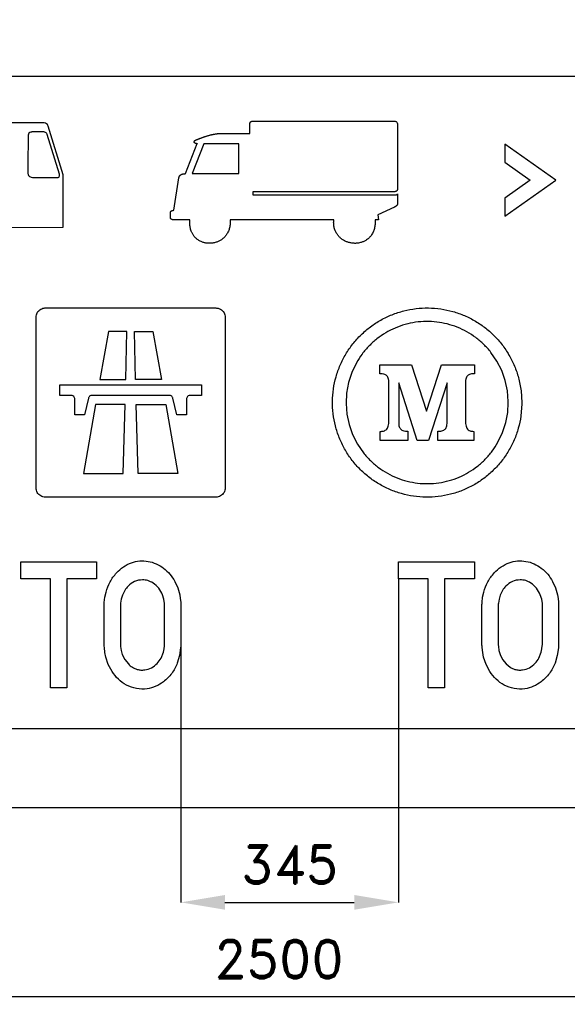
# Model space of a CAD drawing. Header units: millimetres. Extents: x -411 to 11679, y -762 to 3466.
# Tile 15 of 19: x 9839 to 10707, y -312 to 1250. Entities that reach past the tile are written whole.
import ezdxf

# ---------------------------------------------------------------- set-up
doc = ezdxf.new("R2010")
doc.units = ezdxf.units.MM
doc.header["$LTSCALE"] = 5
doc.layers.add('Kóty', color=2, linetype='Continuous')
doc.layers.add('Značka', color=7, linetype='Continuous')
doc.styles.get("Standard").update_dxf_attribs({"font": 'romand.shx', "height": 60})
doc.dimstyles.get("Standard").update_dxf_attribs({"dimtxt": 60, "dimasz": 70, "dimexe": 0.18, "dimexo": 0.0625, "dimgap": 30, "dimtad": 1, "dimdec": 0, "dimzin": 0, "dimdsep": 46, "dimtxsty": 'Standard', "dimcen": 0.09, "dimadec": 0, "dimazin": 0, "dimtfac": 1, "dimtdec": 0, "dimtofl": 0, "dimtmove": 0, "dimatfit": 3, "dimfxl": 1, "dimtolj": 1, "dimtzin": 0, "dimarcsym": 0})

# ---------------------------------------------------------------- blocks, each defined once
blk = doc.blocks.new('*D18')
at = {"layer": 'Defpoints', "color": 0, "transparency": 16777216}
for p in [(10439.5, 363), (10094.5, 290.4), (10439.5, -150)]:
    blk.add_point(p, dxfattribs=at)
at = {"layer": 'Kóty', "color": 0, "lineweight": -2, "transparency": 16777216}
for p, q in [((10439.5, 363), (10439.5, -150.2)), ((10094.5, 290.3), (10094.5, -150.2)), ((10164.5, -150), (10369.5, -150))]:
    blk.add_line(p, q, dxfattribs=at)
at = {"layer": 'Kóty', "color": 0, "transparency": 16777216}
for points in [[(10164.5, -138.3), (10164.5, -161.7), (10094.5, -150)], [(10369.5, -138.3), (10369.5, -161.7), (10439.5, -150)]]:
    blk.add_solid(points, dxfattribs=at)
at = {"layer": 'Kóty', "color": 0, "transparency": 16777216, "insert": (10267, -90), "char_height": 60, "attachment_point": 5}
blk.add_mtext('\\A1;345', dxfattribs=at)
blk = doc.blocks.new('*D19')
at = {"layer": 'Defpoints', "color": 0, "transparency": 16777216}
for p in [(9000, 0), (11500, 0), (9000, -300)]:
    blk.add_point(p, dxfattribs=at)
at = {"layer": 'Kóty', "color": 0, "lineweight": -2, "transparency": 16777216}
for p, q in [((9000, -0.1), (9000, -300.2)), ((11500, -0.1), (11500, -300.2)), ((11430, -300), (9070, -300))]:
    blk.add_line(p, q, dxfattribs=at)
at = {"layer": 'Kóty', "color": 0, "transparency": 16777216}
for points in [[(9070, -288.3), (9070, -311.7), (9000, -300)], [(11430, -288.3), (11430, -311.7), (11500, -300)]]:
    blk.add_solid(points, dxfattribs=at)
at = {"layer": 'Kóty', "color": 0, "transparency": 16777216, "insert": (10250, -240), "char_height": 60, "attachment_point": 5}
blk.add_mtext('\\A1;2500', dxfattribs=at)

msp = doc.modelspace()

# ---------------------------------------------------------------- linework, layer by layer
at = {"layer": 'Značka', "color": 5}
for points in [[(9000, 0), (9000, 3225), (11500, 3225), (11500, 0), (9000, 0)], [(9175, 1160), (11325, 1160)], [(9812.16, 919.982), (9907.97, 920.4), (9907.97, 1003.68), (9884.23, 1080.6), (9883.72, 1082.04), (9883.01, 1083.34), (9881.7, 1084.56), (9880.07, 1085.38), (9877.93, 1085.93), (9875.74, 1086.12), (9873.67, 1086.2), (9871.61, 1086.25), (9406.83, 1086.25)], [(10112.36, 1005.75), (10186.28, 1005.75), (10186.28, 1052.77), (10130.76, 1052.77), (10112.36, 1005.75)], [(10688.78, 995), (10607.97, 1052.14), (10607.97, 1023.57), (10648.38, 995), (10607.97, 966.429), (10607.97, 937.857), (10688.78, 995)], [(9887.96, 190), (9887.96, 363.042), (9840.7, 363.042), (9840.7, 389.979), (9960.99, 389.979), (9960.99, 363.042), (9913.71, 363.042), (9913.71, 190), (9887.96, 190)], [(10486.75, 190), (10486.75, 363.042), (10439.49, 363.042), (10439.49, 389.979), (10559.78, 389.979), (10559.78, 363.042), (10512.5, 363.042), (10512.5, 190), (10486.75, 190)], [(11325, 125), (9175, 125)]]:
    msp.add_lwpolyline(points, dxfattribs=at)
for points in [[(10336.94, 932.335), (10172.57, 932.335), (10172.57, 932.271), (10172.57, 932.208), (10172.6, 931.764), (10172.62, 931.32), (10172.64, 930.897), (10172.66, 930.473), (10172.67, 930.05), (10172.69, 929.627), (10172.69, 929.287), (10172.7, 928.948), (10172.71, 928.588), (10172.71, 928.227), (10172.71, 928.163), (10172.71, 928.099), (10172.71, 927.86), (10172.7, 927.621), (10172.69, 927.143), (10172.68, 926.664), (10172.61, 925.465), (10172.51, 924.269), (10172.32, 922.676), (10172.05, 921.094), (10171.72, 919.525), (10171.3, 917.975), (10170.92, 916.751), (10170.49, 915.547), (10169.86, 914.074), (10169.17, 912.629), (10168.47, 911.25), (10167.7, 909.907), (10167, 908.823), (10166.25, 907.775), (10165.45, 906.759), (10164.61, 905.78), (10163.91, 905.023), (10163.18, 904.294), (10162.23, 903.419), (10161.25, 902.582), (10160.09, 901.654), (10158.89, 900.779), (10157.86, 900.097), (10156.79, 899.461), (10155.71, 898.866), (10154.6, 898.314), (10153.7, 897.902), (10152.79, 897.522), (10151.63, 897.086), (10150.46, 896.69), (10149.06, 896.259), (10147.64, 895.887), (10146.44, 895.626), (10145.23, 895.414), (10144.02, 895.244), (10142.8, 895.12), (10141.83, 895.052), (10140.85, 895.016, -0.00956929), (10139.63, 895.012), (10138.4, 895.049), (10136.95, 895.133), (10135.5, 895.276), (10134.3, 895.445), (10133.1, 895.666), (10131.92, 895.93), (10130.75, 896.242), (10129.82, 896.523), (10128.9, 896.837), (10127.76, 897.273), (10126.65, 897.751), (10125.31, 898.373), (10124, 899.057), (10122.94, 899.678), (10121.91, 900.349), (10120.91, 901.062), (10119.95, 901.819), (10119.2, 902.453), (10118.47, 903.117), (10117.61, 903.982), (10116.78, 904.884), (10115.92, 905.885), (10115.1, 906.924), (10114.46, 907.819), (10113.86, 908.742), (10113.29, 909.687), (10112.76, 910.653), (10112.36, 911.44), (10111.98, 912.24), (10111.55, 913.254), (10111.14, 914.283), (10110.56, 915.904), (10110.06, 917.55), (10109.7, 918.939), (10109.4, 920.343), (10109.16, 921.756), (10108.98, 923.177), (10108.87, 924.317), (10108.81, 925.46), (10108.8, 926.887), (10108.82, 928.314), (10108.83, 928.821), (10108.84, 929.328), (10108.85, 929.714), (10108.87, 930.1), (10108.89, 930.479), (10108.91, 930.858), (10108.93, 931.172), (10108.95, 931.485), (10108.97, 931.843), (10109, 932.201), (10109, 932.268), (10109.01, 932.335), (10083.78, 932.337), (10083.78, 932.337), (10083.77, 932.337), (10083.73, 932.336), (10083.69, 932.335), (10083.65, 932.335), (10083.62, 932.334), (10083.58, 932.334), (10083.54, 932.334), (10083.51, 932.334), (10083.48, 932.334), (10083.44, 932.334), (10083.4, 932.334), (10083.13, 932.334), (10082.86, 932.336), (10082.64, 932.342), (10082.41, 932.352), (10082.19, 932.366), (10081.96, 932.386), (10081.78, 932.405), (10081.6, 932.429), (10081.38, 932.464), (10081.16, 932.506), (10081, 932.537), (10080.84, 932.572), (10080.71, 932.604), (10080.58, 932.64), (10080.46, 932.679), (10080.33, 932.721), (10080.23, 932.757), (10080.13, 932.796), (10080, 932.848), (10079.88, 932.903), (10079.79, 932.948), (10079.7, 932.995), (10079.62, 933.036), (10079.55, 933.079), (10079.47, 933.124), (10079.4, 933.171), (10079.35, 933.21), (10079.29, 933.25), (10079.22, 933.302), (10079.16, 933.355), (10079.08, 933.417), (10079.01, 933.481), (10078.95, 933.536), (10078.89, 933.593), (10078.84, 933.651), (10078.79, 933.712), (10078.74, 933.761), (10078.7, 933.811), (10078.66, 933.876), (10078.61, 933.941), (10078.55, 934.022), (10078.5, 934.105), (10078.46, 934.175), (10078.42, 934.246), (10078.38, 934.319), (10078.35, 934.392), (10078.32, 934.451), (10078.3, 934.511), (10078.27, 934.587), (10078.24, 934.664), (10078.21, 934.748), (10078.18, 934.832), (10078.16, 934.902), (10078.14, 934.973), (10078.12, 935.044), (10078.1, 935.115), (10078.09, 935.172), (10078.08, 935.23), (10078.06, 935.302), (10078.05, 935.374), (10078.03, 935.481), (10078.02, 935.588), (10078.01, 935.677), (10078, 935.767), (10077.99, 935.856), (10077.98, 935.946), (10077.98, 936.018), (10077.98, 936.089), (10077.97, 936.179), (10077.97, 936.269), (10077.97, 936.301), (10077.97, 936.333), (10077.97, 936.36), (10077.97, 936.387), (10077.97, 936.413), (10077.97, 936.44), (10077.97, 936.462), (10077.97, 936.483), (10077.97, 936.51), (10077.97, 936.536), (10077.97, 936.621), (10077.97, 936.707), (10077.97, 936.877), (10077.97, 937.048), (10077.97, 937.474), (10077.97, 937.901), (10077.97, 938.469), (10077.97, 939.038), (10077.97, 939.606), (10077.97, 940.175), (10077.97, 940.63), (10077.97, 941.085), (10077.97, 941.653), (10077.97, 942.222), (10077.97, 942.46), (10077.98, 942.698), (10077.99, 942.897), (10078, 943.095), (10078.02, 943.293), (10078.05, 943.491), (10078.07, 943.649), (10078.09, 943.805), (10078.13, 944.001), (10078.18, 944.195), (10078.21, 944.332), (10078.25, 944.469), (10078.28, 944.583), (10078.32, 944.695), (10078.36, 944.806), (10078.4, 944.916), (10078.43, 945.003), (10078.47, 945.089), (10078.52, 945.196), (10078.58, 945.301), (10078.64, 945.413), (10078.7, 945.522), (10078.75, 945.612), (10078.81, 945.699), (10078.87, 945.784), (10078.94, 945.868), (10078.99, 945.933), (10079.04, 945.996), (10079.12, 946.073), (10079.19, 946.148), (10079.28, 946.234), (10079.37, 946.316), (10079.45, 946.383), (10079.53, 946.446), (10079.61, 946.507), (10079.7, 946.565), (10079.77, 946.61), (10079.84, 946.653), (10079.93, 946.704), (10080.02, 946.753), (10080.14, 946.814), (10080.26, 946.871), (10080.36, 946.916), (10080.47, 946.957), (10080.57, 946.995), (10080.68, 947.031), (10080.77, 947.058), (10080.85, 947.084), (10080.96, 947.113), (10081.07, 947.141), (10081.16, 947.161), (10081.24, 947.18), (10081.31, 947.195), (10081.38, 947.209), (10081.45, 947.223), (10081.52, 947.235), (10081.57, 947.245), (10081.63, 947.254), (10081.7, 947.264), (10081.77, 947.274), (10081.9, 947.292), (10082.03, 947.308), (10082.14, 947.319), (10082.25, 947.329), (10082.36, 947.338), (10082.46, 947.345), (10082.55, 947.35), (10082.64, 947.354), (10082.75, 947.359), (10082.86, 947.362), (10082.9, 947.363), (10082.94, 947.364), (10082.97, 947.365), (10083.01, 947.365), (10083.05, 947.366), (10083.09, 947.366), (10083.11, 947.367), (10083.14, 947.367), (10083.17, 947.368), (10083.2, 947.369), (10083.21, 947.369), (10083.21, 947.369), (10091.54, 998.865), (10091.54, 998.878), (10091.55, 998.891), (10091.55, 998.904), (10091.56, 998.93), (10091.56, 998.956), (10091.58, 999.022), (10091.59, 999.087), (10091.61, 999.175), (10091.63, 999.262), (10091.65, 999.35), (10091.67, 999.437), (10091.68, 999.507), (10091.7, 999.576), (10091.72, 999.65), (10091.74, 999.724), (10091.74, 999.737), (10091.74, 999.75), (10091.77, 999.814), (10091.79, 999.878), (10091.84, 1000), (10091.88, 1000.13), (10092, 1000.43), (10092.12, 1000.73), (10092.28, 1001.11), (10092.46, 1001.48), (10092.66, 1001.84), (10092.88, 1002.18), (10093.08, 1002.46), (10093.29, 1002.71), (10093.55, 1002.99), (10093.82, 1003.25), (10093.88, 1003.3), (10093.93, 1003.34), (10093.93, 1003.35), (10093.94, 1003.35), (10093.95, 1003.36), (10093.95, 1003.37), (10093.96, 1003.37), (10093.98, 1003.38), (10093.99, 1003.39), (10094, 1003.4), (10094, 1003.41), (10094.01, 1003.41), (10094.02, 1003.42), (10094.03, 1003.43), (10094.12, 1003.49), (10094.2, 1003.56), (10094.38, 1003.68), (10094.56, 1003.8), (10095.04, 1004.08), (10095.53, 1004.32), (10096.24, 1004.61), (10096.98, 1004.83), (10097.73, 1005.02), (10098.5, 1005.17), (10099.11, 1005.27), (10099.72, 1005.34), (10100.33, 1005.4), (10100.95, 1005.44), (10101.06, 1005.45), (10101.16, 1005.45), (10101.17, 1005.45), (10101.18, 1005.46), (10101.21, 1005.46), (10101.23, 1005.46), (10101.28, 1005.47), (10101.34, 1005.47), (10101.41, 1005.48), (10101.49, 1005.48), (10101.56, 1005.49), (10101.64, 1005.49), (10101.7, 1005.49), (10101.76, 1005.5), (10101.82, 1005.5), (10101.89, 1005.5), (10101.9, 1005.5), (10101.91, 1005.5), (10120.49, 1053.05), (10120.48, 1053.05), (10120.48, 1053.05), (10120.44, 1053.04), (10120.39, 1053.04), (10120.36, 1053.04), (10120.32, 1053.04), (10120.28, 1053.04), (10120.24, 1053.03), (10120.21, 1053.03), (10120.17, 1053.03), (10120.13, 1053.03), (10120.09, 1053.03), (10119.84, 1053.03), (10119.59, 1053.04), (10119.38, 1053.05), (10119.17, 1053.08), (10118.96, 1053.11), (10118.76, 1053.15), (10118.59, 1053.19), (10118.43, 1053.23), (10118.23, 1053.29), (10118.03, 1053.36), (10117.85, 1053.42), (10117.68, 1053.49), (10117.54, 1053.55), (10117.41, 1053.62), (10117.27, 1053.69), (10117.14, 1053.77), (10117.04, 1053.83), (10116.94, 1053.9), (10116.82, 1053.99), (10116.7, 1054.09), (10116.61, 1054.16), (10116.52, 1054.24), (10116.46, 1054.31), (10116.39, 1054.38), (10116.33, 1054.45), (10116.26, 1054.52), (10116.22, 1054.58), (10116.17, 1054.64), (10116.12, 1054.72), (10116.07, 1054.8), (10116.01, 1054.89), (10115.96, 1054.99), (10115.93, 1055.07), (10115.89, 1055.15), (10115.86, 1055.23), (10115.84, 1055.32), (10115.82, 1055.38), (10115.8, 1055.45), (10115.79, 1055.54), (10115.78, 1055.63), (10115.77, 1055.74), (10115.76, 1055.85), (10115.77, 1055.94), (10115.77, 1056.03), (10115.79, 1056.13), (10115.8, 1056.22), (10115.82, 1056.29), (10115.84, 1056.36), (10115.86, 1056.45), (10115.89, 1056.54), (10115.94, 1056.66), (10116, 1056.78), (10116.05, 1056.88), (10116.11, 1056.98), (10116.16, 1057.08), (10116.23, 1057.17), (10116.28, 1057.24), (10116.34, 1057.31), (10116.41, 1057.4), (10116.48, 1057.48), (10116.6, 1057.61), (10116.73, 1057.74), (10116.84, 1057.84), (10116.95, 1057.94), (10117.06, 1058.03), (10117.18, 1058.12), (10117.27, 1058.2), (10117.37, 1058.26), (10117.49, 1058.35), (10117.61, 1058.43), (10117.88, 1058.6), (10118.16, 1058.77), (10118.39, 1058.9), (10118.63, 1059.02), (10118.87, 1059.14), (10119.11, 1059.25), (10119.31, 1059.34), (10119.51, 1059.42), (10119.75, 1059.52), (10120, 1059.61), (10120.09, 1059.64), (10120.17, 1059.67), (10120.25, 1059.7), (10120.32, 1059.72), (10120.39, 1059.75), (10120.46, 1059.77), (10120.52, 1059.79), (10120.57, 1059.81), (10120.64, 1059.84), (10120.72, 1059.86), (10120.78, 1059.89), (10120.85, 1059.91), (10120.9, 1059.93), (10120.96, 1059.95), (10121.01, 1059.96), (10121.07, 1059.98), (10121.11, 1060), (10121.15, 1060.01), (10121.21, 1060.03), (10121.26, 1060.05), (10121.41, 1060.1), (10121.55, 1060.16), (10121.68, 1060.2), (10121.8, 1060.24), (10121.92, 1060.29), (10122.04, 1060.33), (10122.14, 1060.37), (10122.24, 1060.41), (10122.36, 1060.45), (10122.48, 1060.5), (10122.94, 1060.67), (10123.39, 1060.84), (10123.77, 1060.98), (10124.15, 1061.13), (10124.52, 1061.27), (10124.9, 1061.42), (10125.2, 1061.53), (10125.51, 1061.65), (10125.88, 1061.79), (10126.26, 1061.94), (10127.03, 1062.23), (10127.81, 1062.52), (10128.45, 1062.76), (10129.1, 1063), (10129.75, 1063.23), (10130.4, 1063.46), (10130.92, 1063.65), (10131.44, 1063.83), (10132.09, 1064.05), (10132.74, 1064.27), (10133.67, 1064.59), (10134.61, 1064.89), (10135.39, 1065.14), (10136.17, 1065.38), (10136.95, 1065.61), (10137.74, 1065.84), (10138.37, 1066.02), (10139, 1066.2), (10139.79, 1066.41), (10140.58, 1066.61), (10141.42, 1066.82), (10142.26, 1067.03), (10142.96, 1067.19), (10143.66, 1067.35), (10144.37, 1067.51), (10145.07, 1067.65), (10145.64, 1067.77), (10146.21, 1067.88), (10146.92, 1068.01), (10147.63, 1068.14), (10148.58, 1068.3), (10149.54, 1068.47), (10150.34, 1068.6), (10151.14, 1068.72), (10151.94, 1068.83), (10152.75, 1068.93), (10153.39, 1069.01), (10154.03, 1069.07), (10154.72, 1069.13), (10155.4, 1069.18), (10155.52, 1069.18), (10155.65, 1069.19), (10155.67, 1069.19), (10155.69, 1069.19), (10155.73, 1069.2), (10155.78, 1069.2), (10155.89, 1069.2), (10156, 1069.21), (10156.14, 1069.22), (10156.29, 1069.23), (10156.44, 1069.23), (10156.58, 1069.24), (10156.7, 1069.25), (10156.82, 1069.25), (10156.94, 1069.26), (10157.07, 1069.27), (10157.09, 1069.27), (10157.11, 1069.27), (10203.83, 1069.27), (10203.83, 1082.79), (10203.83, 1082.79), (10203.83, 1082.8), (10203.83, 1082.85), (10203.83, 1082.89), (10203.83, 1082.94), (10203.83, 1082.98), (10203.83, 1083.03), (10203.83, 1083.07), (10203.84, 1083.11), (10203.84, 1083.15), (10203.84, 1083.19), (10203.84, 1083.24), (10203.85, 1083.53), (10203.87, 1083.81), (10203.89, 1084.05), (10203.91, 1084.29), (10203.94, 1084.53), (10203.97, 1084.77), (10204, 1084.96), (10204.04, 1085.15), (10204.09, 1085.38), (10204.15, 1085.62), (10204.2, 1085.78), (10204.24, 1085.94), (10204.29, 1086.07), (10204.33, 1086.2), (10204.38, 1086.32), (10204.44, 1086.45), (10204.48, 1086.55), (10204.53, 1086.65), (10204.59, 1086.77), (10204.66, 1086.89), (10204.72, 1086.99), (10204.79, 1087.1), (10204.85, 1087.18), (10204.91, 1087.27), (10204.98, 1087.35), (10205.04, 1087.43), (10205.1, 1087.49), (10205.15, 1087.55), (10205.22, 1087.62), (10205.3, 1087.69), (10205.39, 1087.77), (10205.48, 1087.85), (10205.56, 1087.91), (10205.65, 1087.97), (10205.73, 1088.03), (10205.82, 1088.08), (10205.89, 1088.12), (10205.96, 1088.16), (10206.05, 1088.21), (10206.14, 1088.26), (10206.28, 1088.32), (10206.42, 1088.38), (10206.55, 1088.43), (10206.67, 1088.47), (10206.8, 1088.51), (10206.92, 1088.55), (10207.02, 1088.58), (10207.13, 1088.6), (10207.25, 1088.63), (10207.38, 1088.66), (10207.51, 1088.68), (10207.64, 1088.71), (10207.75, 1088.72), (10207.85, 1088.74), (10207.96, 1088.75), (10208.07, 1088.76), (10208.16, 1088.77), (10208.24, 1088.78), (10208.35, 1088.79), (10208.46, 1088.8), (10208.66, 1088.82), (10208.86, 1088.83), (10209.02, 1088.83), (10209.18, 1088.84), (10209.35, 1088.84), (10209.51, 1088.85), (10209.65, 1088.85), (10209.78, 1088.85), (10209.92, 1088.84), (10210.06, 1088.84), (10210.08, 1088.84), (10210.11, 1088.84), (10433.22, 1088.84), (10433.36, 1088.84), (10433.49, 1088.83), (10434.3, 1088.71), (10435.06, 1088.42), (10435.69, 1088.04), (10436.24, 1087.55), (10436.77, 1086.91), (10437.2, 1086.2), (10437.51, 1085.5), (10437.74, 1084.77), (10437.9, 1083.99), (10437.97, 1083.19), (10437.97, 1083.07), (10437.97, 1082.95), (10437.97, 1082.94), (10437.97, 1081.43), (10437.97, 1079.92), (10437.97, 1076.89), (10437.97, 1073.87), (10437.97, 1066.31), (10437.97, 1058.76), (10437.97, 1048.68), (10437.97, 1038.6), (10437.97, 1028.53), (10437.97, 1018.45), (10437.97, 1010.39), (10437.97, 1002.33), (10437.97, 993.764), (10437.97, 985.199), (10437.97, 983.688), (10437.97, 982.176), (10437.97, 982.144), (10437.97, 982.112), (10437.97, 982.049), (10437.97, 981.985), (10437.97, 981.826), (10437.96, 981.667), (10437.95, 981.455), (10437.94, 981.242), (10437.93, 981.031), (10437.9, 980.82), (10437.88, 980.651), (10437.86, 980.483), (10437.82, 980.275), (10437.77, 980.067), (10437.74, 979.926), (10437.7, 979.785), (10437.67, 979.669), (10437.63, 979.554), (10437.59, 979.44), (10437.55, 979.328), (10437.51, 979.238), (10437.47, 979.15), (10437.42, 979.041), (10437.36, 978.934), (10437.29, 978.813), (10437.22, 978.694), (10437.16, 978.597), (10437.09, 978.503), (10437.02, 978.412), (10436.94, 978.323), (10436.88, 978.253), (10436.82, 978.186), (10436.73, 978.105), (10436.65, 978.026), (10436.53, 977.925), (10436.42, 977.829), (10436.31, 977.753), (10436.21, 977.682), (10436.1, 977.614), (10435.99, 977.549), (10435.9, 977.5), (10435.81, 977.453), (10435.69, 977.398), (10435.58, 977.345), (10435.4, 977.271), (10435.22, 977.202), (10435.07, 977.15), (10434.92, 977.102), (10434.77, 977.058), (10434.62, 977.018), (10434.5, 976.987), (10434.37, 976.959), (10434.22, 976.926), (10434.06, 976.896), (10433.77, 976.843), (10433.47, 976.798), (10433.22, 976.767), (10432.96, 976.742), (10432.71, 976.721), (10432.46, 976.704), (10432.26, 976.694), (10432.06, 976.687), (10431.81, 976.681), (10431.55, 976.678), (10431.49, 976.677), (10431.43, 976.676), (10431.37, 976.676), (10431.32, 976.675), (10431.27, 976.675), (10431.22, 976.675), (10431.17, 976.675), (10431.13, 976.675), (10431.09, 976.675), (10431.04, 976.675), (10431.03, 976.675), (10431.03, 976.675), (10208.51, 976.691), (10208.51, 971.913), (10432.11, 971.914), (10433.74, 971.914), (10433.76, 971.914), (10433.78, 971.914), (10433.92, 971.912), (10434.06, 971.911), (10434.2, 971.911), (10434.33, 971.911), (10434.46, 971.913), (10434.6, 971.917), (10434.7, 971.921), (10434.81, 971.926), (10434.94, 971.934), (10435.07, 971.945), (10435.22, 971.958), (10435.37, 971.974), (10435.49, 971.99), (10435.62, 972.008), (10435.74, 972.029), (10435.86, 972.053), (10435.96, 972.074), (10436.06, 972.097), (10436.18, 972.13), (10436.29, 972.166), (10436.41, 972.205), (10436.53, 972.247), (10436.63, 972.285), (10436.73, 972.327), (10436.82, 972.371), (10436.92, 972.419), (10436.99, 972.459), (10437.06, 972.501), (10437.15, 972.557), (10437.24, 972.615), (10437.32, 972.678), (10437.41, 972.744), (10437.48, 972.802), (10437.54, 972.862), (10437.6, 972.925), (10437.67, 972.989), (10437.71, 973.042), (10437.76, 973.096), (10437.81, 973.166), (10437.86, 973.237), (10437.88, 973.256), (10437.89, 973.275), (10437.9, 973.291), (10437.91, 973.307), (10437.92, 973.323), (10437.93, 973.34), (10437.94, 973.352), (10437.95, 973.365), (10437.96, 973.381), (10437.97, 973.397), (10437.97, 958.285), (10437.97, 958.251), (10437.97, 958.217), (10437.97, 958.188), (10437.97, 958.16), (10437.97, 958.131), (10437.97, 958.102), (10437.97, 958.079), (10437.97, 958.056), (10437.96, 958.027), (10437.96, 957.998), (10437.96, 957.974), (10437.96, 957.949), (10437.96, 957.901), (10437.96, 957.852), (10437.95, 957.73), (10437.94, 957.609), (10437.92, 957.447), (10437.89, 957.286), (10437.86, 957.125), (10437.82, 956.966), (10437.79, 956.839), (10437.76, 956.713), (10437.71, 956.557), (10437.65, 956.403), (10437.6, 956.248), (10437.53, 956.095), (10437.48, 955.97), (10437.41, 955.846), (10437.35, 955.724), (10437.28, 955.605), (10437.22, 955.51), (10437.16, 955.417), (10437.08, 955.304), (10437, 955.192), (10436.89, 955.046), (10436.77, 954.905), (10436.67, 954.791), (10436.57, 954.68), (10436.46, 954.572), (10436.35, 954.467), (10436.26, 954.385), (10436.16, 954.306), (10436.05, 954.209), (10435.93, 954.114), (10435.79, 954.007), (10435.65, 953.903), (10435.53, 953.819), (10435.41, 953.738), (10435.28, 953.658), (10435.16, 953.581), (10435.06, 953.52), (10434.96, 953.461), (10434.83, 953.388), (10434.71, 953.317), (10434.53, 953.222), (10434.36, 953.129), (10434.21, 953.054), (10434.06, 952.98), (10433.91, 952.908), (10433.76, 952.837), (10433.64, 952.781), (10433.52, 952.726), (10433.39, 952.668), (10433.26, 952.611), (10433.24, 952.601), (10433.22, 952.591), (10433.21, 952.586), (10433.19, 952.581), (10433.18, 952.573), (10433.16, 952.565), (10433.13, 952.554), (10433.11, 952.543), (10433.08, 952.533), (10433.06, 952.522), (10433.04, 952.513), (10433.02, 952.505), (10432.99, 952.494), (10432.97, 952.483), (10406.64, 940.05), (10407.61, 932.335), (10402.43, 932.335), (10402.43, 932.267), (10402.43, 932.198), (10402.45, 931.695), (10402.46, 931.192), (10402.48, 930.686), (10402.49, 930.18), (10402.51, 929.668), (10402.52, 929.156), (10402.53, 928.755), (10402.53, 928.354), (10402.53, 927.948), (10402.53, 927.543), (10402.52, 927.474), (10402.52, 927.406), (10402.51, 927.157), (10402.5, 926.908), (10402.48, 926.408), (10402.45, 925.91), (10402.35, 924.661), (10402.22, 923.415), (10401.98, 921.758), (10401.68, 920.113), (10401.3, 918.484), (10400.84, 916.876), (10400.42, 915.608), (10399.94, 914.362), (10399.26, 912.838), (10398.51, 911.346), (10397.77, 909.974), (10396.96, 908.638), (10396.24, 907.561), (10395.45, 906.523), (10394.62, 905.52), (10393.75, 904.557), (10393.02, 903.815), (10392.26, 903.103), (10391.28, 902.255), (10390.26, 901.45), (10389.07, 900.571), (10387.83, 899.751), (10386.78, 899.118), (10385.69, 898.536), (10384.58, 897.996), (10383.45, 897.504), (10382.53, 897.142), (10381.6, 896.813), (10380.43, 896.444), (10379.24, 896.117), (10377.8, 895.765), (10376.34, 895.475), (10375.12, 895.285), (10373.9, 895.146), (10372.67, 895.05), (10371.44, 895), (10370.45, 894.991), (10369.46, 895.013), (10368.23, 895.081), (10367, 895.189), (10365.52, 895.358), (10364.04, 895.586), (10362.83, 895.823), (10361.62, 896.11), (10360.42, 896.437), (10359.23, 896.809), (10358.3, 897.136), (10357.37, 897.494), (10356.22, 897.981), (10355.09, 898.507), (10353.75, 899.18), (10352.43, 899.911), (10351.36, 900.566), (10350.32, 901.266), (10349.31, 902.005), (10348.33, 902.785), (10347.56, 903.435), (10346.83, 904.113), (10345.94, 904.994), (10345.09, 905.91), (10344.22, 906.891), (10343.4, 907.906), (10342.75, 908.78), (10342.13, 909.68), (10341.55, 910.601), (10341, 911.542), (10340.58, 912.31), (10340.19, 913.09), (10339.73, 914.081), (10339.31, 915.087), (10338.72, 916.595), (10338.2, 918.129), (10337.83, 919.426), (10337.52, 920.739), (10337.26, 922.062), (10337.06, 923.394), (10336.93, 924.463), (10336.85, 925.536), (10336.79, 926.875), (10336.78, 928.216), (10336.78, 928.712), (10336.79, 929.207), (10336.8, 929.619), (10336.82, 930.031), (10336.84, 930.443), (10336.86, 930.854), (10336.88, 931.183), (10336.9, 931.512), (10336.92, 931.862), (10336.94, 932.211), (10336.94, 932.273), (10336.94, 932.335)], [(9852.15, 1020.13), (9852.24, 1005.59), (9852.34, 1004.89), (9852.49, 1004.2), (9853.31, 1002.42), (9854.67, 1001.01), (9856.03, 1000.21), (9857.54, 999.741), (9859.58, 999.482, 0.0139713), (9861.65, 999.454), (9898.82, 999.454), (9899.98, 999.576), (9900.98, 999.984), (9901.44, 1000.45), (9901.77, 1001.03), (9902.07, 1002.01), (9902.13, 1003.02), (9902.08, 1003.73), (9901.98, 1004.45), (9882.76, 1067.47), (9882.53, 1068.12), (9882.25, 1068.75), (9881.63, 1069.67), (9880.81, 1070.44), (9879.98, 1070.98), (9879.06, 1071.33), (9878.26, 1071.5), (9877.43, 1071.6), (9859.95, 1071.56, 0.0159725), (9858.39, 1071.59, 0.0479056), (9856.85, 1071.41), (9855.08, 1070.73), (9853.64, 1069.51), (9852.84, 1068.15), (9852.43, 1066.62), (9852.31, 1065.53), (9852.28, 1064.44), (9852.15, 1020.13)], [(9973.05, 322.063), (9973.12, 323.719), (9973.21, 325.375), (9974.16, 333.684), (9975.99, 341.875, -0.0583832), (9982.35, 358.153, -0.0677425), (9992.56, 372.354, -0.062167), (10003.4, 381.924, -0.0682938), (10016.29, 388.375, -0.0660586), (10029.36, 391.298, -0.0676218), (10042.73, 390.688, -0.0665416), (10055.63, 386.82, -0.0610944), (10067.15, 379.833, -0.0578947), (10077.2, 370.254, -0.050141), (10084.98, 358.729), (10089.73, 348.562), (10092.76, 337.813), (10093.73, 331.869), (10094.33, 325.875), (10094.41, 324.885), (10094.49, 323.896), (10094.49, 256.917), (10094.37, 255.375), (10094.24, 253.833), (10092.43, 241.494), (10088.84, 229.521, -0.0710196), (10080.03, 213.116, -0.0765089), (10066.83, 199.917, -0.0640351), (10054.69, 192.592, -0.0708596), (10041.08, 188.771, -0.0837169), (10024.25, 188.998, -0.0820032), (10008.38, 194.625, -0.0732607), (9995.55, 203.829, -0.0593217), (9985.53, 216.104), (9979.56, 226.918), (9975.67, 238.542), (9974.18, 246.364), (9973.33, 254.292), (9973.18, 256.136), (9973.05, 257.979), (9973.05, 322.063)], [(10571.84, 322.063), (10571.91, 323.719), (10572, 325.375), (10572.95, 333.684), (10574.78, 341.875, -0.0584086), (10581.15, 358.153, -0.0677425), (10591.36, 372.354, -0.0622117), (10602.19, 381.924, -0.0682938), (10615.09, 388.375, -0.0660586), (10628.16, 391.298, -0.0676226), (10641.53, 390.688, -0.0665416), (10654.42, 386.82, -0.0611112), (10665.95, 379.833, -0.0579205), (10676, 370.254, -0.050141), (10683.78, 358.729), (10688.53, 348.562), (10691.55, 337.813), (10692.52, 331.869), (10693.13, 325.875), (10693.21, 324.885), (10693.29, 323.896), (10693.29, 256.917), (10693.17, 255.375), (10693.04, 253.833), (10691.23, 241.494), (10687.64, 229.521, -0.0710437), (10678.82, 213.116, -0.076489), (10665.63, 199.917, -0.0640547), (10653.48, 192.592, -0.0708666), (10639.88, 188.771, -0.0837169), (10623.05, 188.998, -0.0820152), (10607.17, 194.625, -0.0732607), (10594.34, 203.829, -0.0593217), (10584.33, 216.104), (10578.36, 226.918), (10574.46, 238.542), (10572.97, 246.364), (10572.13, 254.292), (10571.98, 256.136), (10571.84, 257.979), (10571.84, 322.063)], [(9998.94, 321.938), (9998.94, 257.958), (9999.01, 256.75), (9999.1, 255.542), (10000.01, 249.268), (10001.77, 243.167), (10005.65, 235.044), (10011.33, 228, 0.0609524), (10017.76, 222.792, 0.0736649), (10025.25, 219.5, 0.0584613), (10031.33, 218.43, 0.0531052), (10037.54, 218.729, 0.0863649), (10048.15, 222.139, 0.0853869), (10057.02, 228.875, 0.0743862), (10063.17, 237.221), (10066.99, 246.896), (10068.17, 251.837), (10068.71, 256.854), (10068.73, 257.5), (10068.74, 258.146), (10068.74, 321.792), (10068.75, 322.928), (10068.74, 324.063), (10067.8, 330.982), (10065.52, 337.688, 0.0699965), (10059.44, 348.248, 0.090666), (10050.47, 356.292, 0.0753829), (10042.41, 360.11, 0.079467), (10033.54, 361.313, 0.105019), (10021.28, 358.664, 0.0994022), (10011.03, 351.458, 0.0647164), (10005.74, 344.735), (10002.05, 337), (10000.06, 330.676), (9999.06, 324.167), (9998.99, 323.053), (9998.94, 321.938)], [(10597.73, 321.938), (10597.73, 257.958), (10597.81, 256.75), (10597.89, 255.542), (10598.8, 249.268), (10600.57, 243.167), (10604.45, 235.044), (10610.13, 228), (10616.55, 222.792, 0.0737128), (10624.05, 219.5, 0.0584522), (10630.13, 218.43, 0.0531048), (10636.34, 218.729, 0.0863551), (10646.95, 222.139, 0.08544), (10655.82, 228.875, 0.0743862), (10661.97, 237.221), (10665.79, 246.896), (10666.97, 251.837), (10667.5, 256.854), (10667.52, 257.5), (10667.54, 258.146), (10667.54, 321.792), (10667.55, 322.928), (10667.54, 324.063), (10666.59, 330.982), (10664.32, 337.688, 0.0699632), (10658.24, 348.248, 0.090666), (10649.26, 356.292, 0.0753829), (10641.2, 360.11, 0.0794523), (10632.33, 361.313, 0.105024), (10620.08, 358.664, 0.0994279), (10609.83, 351.458, 0.0647589), (10604.53, 344.735), (10600.85, 337), (10598.85, 330.676), (10597.86, 324.167), (10597.79, 323.053), (10597.73, 321.938)]]:
    msp.add_lwpolyline(points, format="xyb", dxfattribs=at)
at = {"layer": 'Značka', "color": 3}
msp.add_lwpolyline([(9880, 492.5), (9879.94, 492.5), (9879.88, 492.5, -0.0321652), (9877.95, 492.636), (9876.04, 493.032), (9874.2, 493.654), (9872.47, 494.529), (9870.85, 495.607), (9869.39, 496.893), (9868.11, 498.349), (9867.03, 499.966), (9866.16, 501.702), (9865.53, 503.542), (9865.13, 505.446), (9865, 507.382), (9865, 507.441), (9865, 507.5), (9865, 777.5), (9865, 777.559), (9865, 777.618), (9865.14, 779.555), (9865.53, 781.458), (9866.15, 783.299), (9867.03, 785.034), (9868.11, 786.651), (9869.39, 788.107), (9870.85, 789.394), (9872.47, 790.471), (9874.2, 791.34), (9876.04, 791.968), (9877.95, 792.37, -0.0367741), (9879.88, 792.5), (9879.94, 792.5), (9880, 792.5), (10150, 792.5), (10150.06, 792.5), (10150.12, 792.5, -0.0321966), (10152.05, 792.364), (10153.96, 791.968), (10155.8, 791.346), (10157.53, 790.471), (10159.15, 789.393), (10160.61, 788.107), (10161.89, 786.651), (10162.97, 785.034), (10163.84, 783.298), (10164.47, 781.458), (10164.87, 779.554), (10165, 777.618), (10165, 777.559), (10165, 777.5), (10165, 507.5), (10165, 507.441), (10165, 507.382), (10164.86, 505.445), (10164.47, 503.542), (10163.85, 501.701), (10162.97, 499.966), (10161.89, 498.349), (10160.61, 496.893), (10159.15, 495.606), (10157.53, 494.529), (10155.8, 493.66), (10153.96, 493.032), (10152.05, 492.63, -0.0367427), (10150.12, 492.5), (10150.06, 492.5), (10150, 492.5), (9880, 492.5)], format="xyb", dxfattribs=at)
at = {"layer": 'Značka', "color": 51}
for points in [[(10635, 642.5), (10635, 641.518), (10634.99, 640.537), (10633.49, 620.982, -0.0357066), (10629.37, 601.784, -0.0366821), (10622.93, 583.245, -0.034738), (10613.91, 565.806, -0.0340289), (10602.84, 549.597, -0.0344658), (10589.67, 535.055, -0.0345508), (10574.79, 522.259, -0.0344204), (10558.29, 511.626, -0.0343981), (10540.61, 503.119, -0.0344175), (10521.92, 497.115, -0.03442), (10502.64, 493.475, -0.0344151), (10483.04, 492.513, -0.0344149), (10463.47, 493.988, -0.0344114), (10444.28, 498.132, -0.0344145), (10425.76, 504.622, -0.034425), (10408.31, 513.589, -0.0344139), (10392.1, 524.652, -0.0344166), (10377.55, 537.831, -0.0344044), (10364.76, 552.713, -0.0344065), (10354.13, 569.207, -0.0344083), (10345.62, 586.892, -0.0343997), (10339.62, 605.577, -0.0344153), (10335.98, 624.862, -0.0344311), (10335.01, 644.463, -0.0343901), (10336.49, 664.033, -0.0344413), (10340.63, 683.216, -0.0344145), (10347.12, 701.737, -0.0344094), (10356.09, 719.194, -0.0344312), (10367.15, 735.404, -0.0344213), (10380.33, 749.945, -0.0344062), (10395.21, 762.74, -0.0344157), (10411.71, 773.374, -0.034418), (10429.39, 781.882, -0.0344214), (10448.08, 787.885, -0.0344208), (10467.36, 791.524, -0.0344187), (10486.96, 792.487, -0.0344165), (10506.53, 791.012, -0.0344144), (10525.72, 786.868, -0.0344144), (10544.24, 780.378, -0.0344223), (10561.69, 771.411, -0.0344183), (10577.9, 760.349, -0.0343975), (10592.45, 747.169, -0.0343991), (10605.24, 732.286, -0.0344581), (10615.87, 715.793, -0.0344054), (10624.37, 698.112, -0.0340589), (10630.38, 679.423), (10633.93, 661.093), (10635, 642.5)], [(10635, 642.5), (10635, 641.518), (10634.99, 640.537), (10633.49, 620.982, -0.0357066), (10629.37, 601.784, -0.0366821), (10622.93, 583.245, -0.034738), (10613.91, 565.806, -0.0340289), (10602.84, 549.597, -0.0344658), (10589.67, 535.055, -0.0345508), (10574.79, 522.259, -0.0344204), (10558.29, 511.626, -0.0343981), (10540.61, 503.119, -0.0344175), (10521.92, 497.115, -0.03442), (10502.64, 493.475, -0.0344151), (10483.04, 492.513, -0.0344149), (10463.47, 493.988, -0.0344114), (10444.28, 498.132, -0.0344145), (10425.76, 504.622, -0.034425), (10408.31, 513.589, -0.0344139), (10392.1, 524.652, -0.0344166), (10377.55, 537.831, -0.0344044), (10364.76, 552.713, -0.0344065), (10354.13, 569.207, -0.0344083), (10345.62, 586.892, -0.0343997), (10339.62, 605.577, -0.0344153), (10335.98, 624.862, -0.0344311), (10335.01, 644.463, -0.0343901), (10336.49, 664.033, -0.0344413), (10340.63, 683.216, -0.0344145), (10347.12, 701.737, -0.0344094), (10356.09, 719.194, -0.0344312), (10367.15, 735.404, -0.0344213), (10380.33, 749.945, -0.0344062), (10395.21, 762.74, -0.0344157), (10411.71, 773.374, -0.034418), (10429.39, 781.882, -0.0344214), (10448.08, 787.885, -0.0344208), (10467.36, 791.524, -0.0344187), (10486.96, 792.487, -0.0344165), (10506.53, 791.012, -0.0344144), (10525.72, 786.868, -0.0344144), (10544.24, 780.378, -0.0344223), (10561.69, 771.411, -0.0344183), (10577.9, 760.349, -0.0343975), (10592.45, 747.169, -0.0343991), (10605.24, 732.286, -0.0344581), (10615.87, 715.793, -0.0344054), (10624.37, 698.112, -0.0340589), (10630.38, 679.423), (10633.93, 661.093), (10635, 642.5)], [(10613.57, 642.5), (10613.57, 643.342), (10613.56, 644.183), (10612.28, 660.944), (10608.74, 677.399), (10603.22, 693.29), (10595.5, 708.238), (10586.01, 722.131, 0.0344454), (10574.72, 734.596, 0.0345524), (10561.96, 745.564, 0.0344314), (10547.82, 754.678, 0.0343828), (10532.66, 761.97, 0.0344136), (10516.65, 767.115, 0.0344229), (10500.12, 770.235, 0.0344141), (10483.32, 771.06, 0.034416), (10466.54, 769.796, 0.0344181), (10450.1, 766.244, 0.034421), (10434.23, 760.681, 0.0344201), (10419.26, 752.995, 0.0343959), (10405.37, 743.513, 0.0343841), (10392.9, 732.216, 0.0343829), (10381.94, 719.461, 0.0344007), (10372.82, 705.323), (10365.53, 690.164), (10360.38, 674.148), (10357.26, 657.618), (10356.44, 640.817), (10357.7, 624.043), (10361.26, 607.601), (10366.82, 591.725), (10374.5, 576.762), (10383.99, 562.868, 0.0344402), (10395.28, 550.404, 0.0344296), (10408.04, 539.437, 0.0344231), (10422.18, 530.322, 0.0344093), (10437.34, 523.03, 0.0344107), (10453.35, 517.885, 0.0344086), (10469.88, 514.765, 0.0344177), (10486.68, 513.94, 0.034416), (10503.46, 515.204, 0.0344129), (10519.9, 518.756, 0.0344104), (10535.77, 524.319, 0.0344014), (10550.74, 532.005, 0.0344307), (10564.63, 541.487, 0.0343983), (10577.1, 552.784, 0.0344224), (10588.06, 565.541, 0.0344633), (10597.18, 579.677), (10604.46, 594.832), (10609.62, 610.852), (10612.66, 626.563), (10613.57, 642.5)], [(10468.92, 582.5), (10439.91, 673.696), (10439.91, 610.081), (10439.91, 609.675), (10439.91, 609.27), (10440.02, 607.44), (10440.32, 605.632), (10440.72, 604.207), (10441.3, 602.848), (10442, 601.68), (10442.87, 600.632), (10443.88, 599.715), (10445.02, 598.959), (10446.57, 598.212), (10448.2, 597.681), (10450.86, 597.158, 0.0271498), (10453.57, 596.973), (10454, 596.964), (10454.44, 596.958), (10454.44, 582.5), (10410.73, 582.5), (10410.73, 596.847), (10411.16, 596.847), (10411.6, 596.852, 0.0182168), (10413.06, 596.931), (10414.5, 597.127), (10415.86, 597.422), (10417.17, 597.86), (10418.63, 598.554), (10419.96, 599.478), (10421.06, 600.53), (10421.97, 601.75), (10422.81, 603.31), (10423.4, 604.98), (10423.9, 607.216), (10424.11, 609.493), (10424.13, 609.843), (10424.14, 610.192), (10424.14, 674.696), (10424.14, 675.08), (10424.14, 675.463), (10424.09, 676.788), (10423.97, 678.108), (10423.84, 678.99), (10423.67, 679.864), (10423.29, 681.247), (10422.74, 682.574), (10422.08, 683.743), (10421.24, 684.796), (10420.24, 685.734), (10419.09, 686.498), (10417.69, 687.171), (10416.2, 687.649), (10413.61, 688.136, 0.0293087), (10410.98, 688.27), (10410.49, 688.27), (10410, 688.265), (10410, 702.5), (10460.31, 702.5), (10484.02, 628.709), (10507.7, 702.5), (10560, 702.5), (10560, 688.265), (10559.51, 688.269), (10559.02, 688.27, 0.0259253), (10556.37, 688.137, 0.0415403), (10553.77, 687.649), (10552.28, 687.175), (10550.87, 686.498), (10549.72, 685.733), (10548.71, 684.796), (10547.87, 683.743), (10547.2, 682.574), (10546.66, 681.247), (10546.28, 679.864), (10546.11, 678.99), (10545.98, 678.108), (10545.85, 676.788), (10545.8, 675.463), (10545.8, 675.08), (10545.8, 674.696), (10545.8, 610.192), (10545.81, 609.843), (10545.83, 609.493), (10546.05, 607.214), (10546.55, 604.98), (10547.14, 603.308), (10547.99, 601.75), (10548.9, 600.532), (10550, 599.478), (10551.52, 598.446), (10553.21, 597.708), (10554.32, 597.369), (10555.46, 597.127), (10556.9, 596.93), (10558.35, 596.852), (10558.78, 596.847), (10559.22, 596.847), (10559.22, 582.5), (10501.92, 582.5), (10501.92, 596.958), (10502.36, 596.962), (10502.79, 596.968, 0.0243183), (10505.5, 597.14, 0.038618), (10508.16, 597.65), (10509.79, 598.169), (10511.34, 598.915), (10512.48, 599.669), (10513.49, 600.582), (10514.36, 601.628), (10515.06, 602.795), (10515.64, 604.153), (10516.04, 605.576), (10516.34, 607.385), (10516.45, 609.214), (10516.45, 609.62), (10516.45, 610.025), (10516.45, 673.64), (10487.27, 582.5), (10468.92, 582.5)]]:
    msp.add_lwpolyline(points, format="xyb", dxfattribs=at)
at = {"layer": 'Značka', "color": 3}
for points in [[(9966.27, 679.063), (10007.17, 679.063), (10009.16, 755), (9979.66, 755), (9966.27, 679.063)], [(10063.73, 679.063), (10022.83, 679.063), (10020.84, 755), (10050.34, 755), (10063.73, 679.063)], [(10081.99, 649.39), (10081.92, 649.634), (10081.85, 649.876), (10081.46, 650.801), (10080.9, 651.639), (10080.02, 652.532), (10078.94, 653.195), (10078, 653.559), (10077.01, 653.727), (10076.76, 653.742), (10076.51, 653.75), (9953.49, 653.75), (9953.24, 653.742), (9952.99, 653.727), (9952, 653.554), (9951.06, 653.195), (9949.99, 652.533), (9949.1, 651.639), (9948.53, 650.802), (9948.15, 649.876), (9948.08, 649.634), (9948.01, 649.39), (9941.88, 622.813), (9926.41, 622.813), (9926.41, 648.125), (9926.4, 648.419), (9926.38, 648.713), (9926.14, 649.863), (9925.65, 650.937), (9924.77, 652.108), (9923.59, 652.996), (9922.52, 653.49), (9921.37, 653.719), (9921.08, 653.739), (9920.78, 653.75), (9902.5, 653.75), (9902.5, 670.625), (10127.5, 670.625), (10127.5, 653.75), (10109.22, 653.75), (10108.92, 653.739), (10108.63, 653.719), (10107.48, 653.483), (10106.41, 652.996), (10105.24, 652.11), (10104.35, 650.938), (10103.85, 649.863), (10103.62, 648.713), (10103.6, 648.419), (10103.59, 648.125), (10103.59, 622.813), (10088.13, 622.813), (10081.99, 649.39)], [(9939.99, 530), (10003.27, 530), (10006.14, 639.688), (9959.33, 639.688), (9939.99, 530)], [(10090.01, 530), (10026.73, 530), (10023.86, 639.688), (10070.67, 639.688), (10090.01, 530)]]:
    msp.add_lwpolyline(points, dxfattribs=at)

# ---------------------------------------------------------------- dimensions: what is measured, and where the dimension line sits
at = {"layer": 'Kóty'}
for base, p1, p2, picture, middle in [((10439.49, -150), (10094.49, 290.406), (10439.49, 363.042), '*D18', (10266.99, -90)), ((9000, -300), (11500, 0), (9000, 0), '*D19', (10250, -240))]:
    dim = msp.add_linear_dim(base=base, p1=p1, p2=p2, dimstyle='Standard', dxfattribs=at)
    dim.commit()
    dim.dimension.update_dxf_attribs({"geometry": picture, "text_midpoint": middle})

doc.saveas('drawing.dxf')
